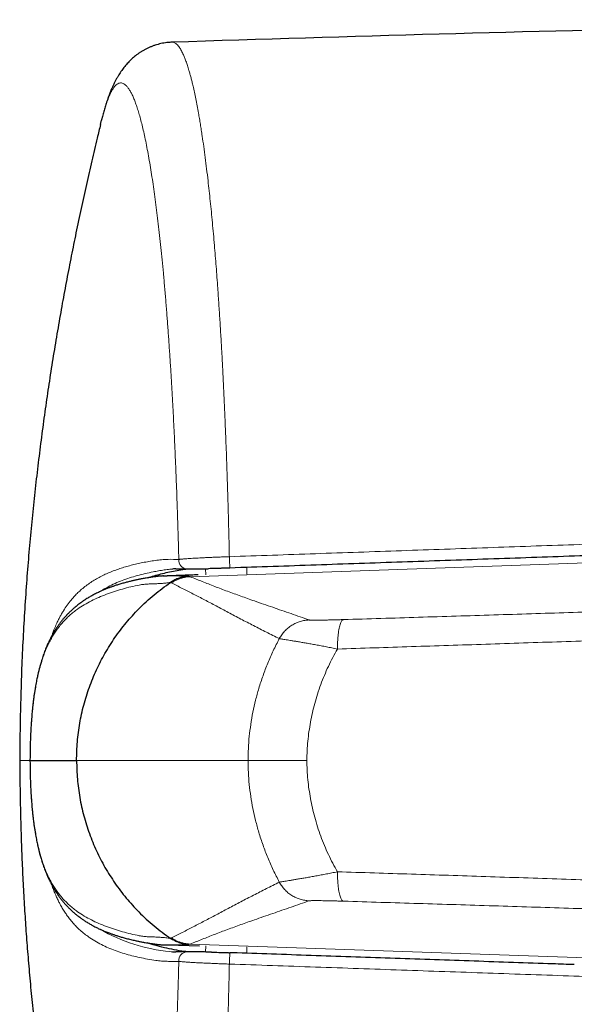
# Model space of a CAD drawing. Header units: millimetres. Extents: x 8 to 834, y 12 to 760.
# Tile 8 of 65: x 372 to 385, y 569 to 592. Entities that reach past the tile are written whole.
import ezdxf

# ---------------------------------------------------------------- set-up
doc = ezdxf.new("R2010")
doc.units = ezdxf.units.MM

msp = doc.modelspace()

# ---------------------------------------------------------------- linework, layer by layer
at = {"color": 7, "linetype": 'Continuous', "lineweight": 30}
for p, q in [((373.826, 589.195), (373.849, 589.292)), ((375.244, 578.987), (375.336, 578.988)), ((372.233, 574.818), (373.277, 574.818)), ((372.233, 574.818), (372.234, 574.818)), ((375.244, 570.648), (375.356, 570.647)), ((375.356, 570.646), (376.062, 570.623)), ((376.752, 570.469), (376.752, 570.469))]:
    msp.add_line(p, q, dxfattribs=at)
at = {"color": 252, "linetype": 'Continuous', "lineweight": 0}
for p, q in [((375.852, 578.97), (399.582, 579.799)), ((376.207, 579.011), (376.203, 579.151)), ((377.132, 579.183), (377.135, 579.032)), ((373.277, 574.818), (373.285, 574.818)), ((373.285, 574.818), (377.161, 574.818)), ((378.492, 574.818), (377.161, 574.818)), ((375.852, 570.665), (399.582, 569.837)), ((376.203, 570.485), (376.206, 570.624)), ((377.134, 570.604), (377.131, 570.453))]:
    msp.add_line(p, q, dxfattribs=at)
at = {"color": 252, "linetype": 'Continuous', "lineweight": 0, "flags": 128}
msp.add_lwpolyline([(375.453, 579.145), (375.446, 579.145), (375.396, 579.141), (375.396, 579.141), (375.396, 579.141)], dxfattribs=at)
at = {"color": 7, "linetype": 'Continuous', "lineweight": 30}
msp.add_arc((408.634, -409.27), 1000.876, 90.517329, 91.900487, dxfattribs=at)
at = {"color": 252, "linetype": 'Continuous', "lineweight": 0}
for centre, radius, start, end in [((375.791, 579.341), 0.195, 174.0131, 267.5414), ((379.537, 579.44), 2.798, 180.3518, 185.6111), ((375.778, 574.409), 3.933, 240.1129, 264.4231), ((375.791, 570.294), 0.195, 92.3659, 185.9888), ((379.618, 570.192), 2.879, 174.4843, 179.5952)]:
    msp.add_arc(centre, radius, start, end, dxfattribs=at)
at = {"color": 7, "linetype": 'Continuous', "lineweight": 30}
for points, knots in [([(375.442, 591.055), (375.426, 591.055), (375.388, 591.053), (375.327, 591.047), (375.259, 591.038), (375.192, 591.025), (375.126, 591.008), (375.062, 590.989), (374.999, 590.967), (374.939, 590.943), (374.88, 590.915), (374.823, 590.886), (374.769, 590.855), (374.717, 590.822), (374.667, 590.787), (374.619, 590.751), (374.573, 590.713), (374.529, 590.674), (374.487, 590.633), (374.447, 590.592), (374.409, 590.55), (374.373, 590.506), (374.338, 590.461), (374.304, 590.414), (374.27, 590.366), (374.238, 590.315), (374.206, 590.261), (374.174, 590.203), (374.142, 590.141), (374.11, 590.075), (374.077, 590.002), (374.044, 589.921), (374.009, 589.829), (373.973, 589.727), (373.94, 589.621), (373.908, 589.514), (373.879, 589.408), (373.86, 589.334), (373.85, 589.296), (373.85, 589.295)], [0, 0, 0, 0, 0.011548, 0.029062, 0.046547, 0.064015, 0.081481, 0.09896, 0.116469, 0.134029, 0.151662, 0.169394, 0.187259, 0.205293, 0.223541, 0.242053, 0.26089, 0.280134, 0.300353, 0.320242, 0.340862, 0.362314, 0.384741, 0.408314, 0.433234, 0.459746, 0.488146, 0.518806, 0.552197, 0.588893, 0.627907, 0.673102, 0.723619, 0.779533, 0.838732, 0.890926, 0.946128, 0.998783, 1, 1, 1, 1]), ([(373.826, 589.195), (373.801, 589.093), (373.734, 588.819), (373.628, 588.368), (373.507, 587.838), (373.388, 587.295), (373.274, 586.756), (373.165, 586.221), (373.062, 585.69), (372.962, 585.149), (372.864, 584.597), (372.77, 584.035), (372.681, 583.471), (372.597, 582.906), (372.518, 582.34), (372.444, 581.764), (372.374, 581.179), (372.309, 580.584), (372.249, 579.98), (372.194, 579.366), (372.145, 578.732), (372.102, 578.078), (372.065, 577.404), (372.036, 576.719), (372.016, 576.024), (372.004, 575.389), (372.004, 574.986), (372.004, 574.818)], [0, 0, 0, 0, 0.0217619, 0.0585381, 0.0960992, 0.1344453, 0.1735767, 0.2101374, 0.2473588, 0.2852417, 0.3237871, 0.3629962, 0.4028705, 0.4415546, 0.4808482, 0.5207537, 0.5612733, 0.6024098, 0.6441665, 0.6865467, 0.7295544, 0.7752879, 0.8217205, 0.8688586, 0.9167092, 0.9652805, 1, 1, 1, 1]), ([(394.214, 579.772), (393.585, 579.75), (392.306, 579.705), (390.378, 579.638), (388.432, 579.571), (386.485, 579.503), (384.538, 579.436), (382.592, 579.368), (380.645, 579.301), (378.699, 579.234), (377.401, 579.189), (376.752, 579.167)], [0, 0, 0, 0, 0.108184, 0.219656, 0.331128, 0.442602, 0.554076, 0.665556, 0.777036, 0.888518, 1, 1, 1, 1]), ([(374.889, 578.945), (374.902, 578.95), (374.963, 578.971), (375.076, 579.004), (375.229, 579.045), (375.39, 579.081), (375.557, 579.113), (375.686, 579.134), (375.76, 579.144), (375.774, 579.146)], [0, 0, 0, 0, 0.048473, 0.222671, 0.402643, 0.58264, 0.768411, 0.954206, 1, 1, 1, 1]), ([(375.53, 579.147), (375.518, 579.146), (375.492, 579.146), (375.467, 579.145), (375.453, 579.145)], [0, 0, 0, 0, 0.451401, 1, 1, 1, 1]), ([(375.526, 579.147), (375.533, 579.147), (375.558, 579.147), (375.607, 579.147), (375.685, 579.147), (375.744, 579.146), (375.782, 579.146)], [0, 0, 0, 0, 0.087642, 0.321907, 0.563222, 1, 1, 1, 1]), ([(375.783, 579.146), (375.788, 579.146), (375.801, 579.146), (375.825, 579.146), (375.855, 579.146), (375.887, 579.146), (375.923, 579.146), (375.96, 579.147), (376.001, 579.147), (376.043, 579.148), (376.088, 579.148), (376.135, 579.149), (376.184, 579.15), (376.227, 579.151), (376.253, 579.152), (376.262, 579.152)], [0, 0, 0, 0, 0.056906, 0.144394, 0.229822, 0.313398, 0.39619, 0.478364, 0.559993, 0.641113, 0.721752, 0.801939, 0.881512, 0.960138, 1, 1, 1, 1]), ([(376.752, 579.167), (376.724, 579.166), (376.668, 579.164), (376.584, 579.161), (376.501, 579.159), (376.419, 579.156), (376.341, 579.154), (376.291, 579.153), (376.267, 579.152), (376.267, 579.152)], [0, 0, 0, 0, 0.164859, 0.329718, 0.499442, 0.669168, 0.833973, 0.99878, 1, 1, 1, 1]), ([(375.247, 578.988), (375.237, 578.987), (375.218, 578.987), (375.192, 578.985), (375.169, 578.984), (375.15, 578.982), (375.137, 578.981), (375.124, 578.979), (375.115, 578.978), (375.109, 578.977), (375.102, 578.976), (375.092, 578.975), (375.076, 578.973), (375.054, 578.97), (375.029, 578.966), (375.001, 578.962), (374.972, 578.958), (374.942, 578.954), (374.914, 578.949), (374.879, 578.944), (374.838, 578.937), (374.792, 578.929), (374.749, 578.921), (374.711, 578.913), (374.675, 578.906), (374.64, 578.898), (374.606, 578.891), (374.571, 578.883), (374.536, 578.875), (374.498, 578.866), (374.458, 578.856), (374.417, 578.846), (374.374, 578.834), (374.33, 578.822), (374.285, 578.809), (374.242, 578.796), (374.2, 578.783), (374.161, 578.77), (374.126, 578.758), (374.096, 578.748), (374.067, 578.738), (374.039, 578.727), (374.009, 578.716), (373.975, 578.703), (373.939, 578.689), (373.903, 578.674), (373.867, 578.658), (373.833, 578.643), (373.797, 578.626), (373.757, 578.607), (373.714, 578.586), (373.671, 578.564), (373.631, 578.542), (373.594, 578.521), (373.556, 578.499), (373.517, 578.475), (373.48, 578.452), (373.445, 578.428), (373.412, 578.406), (373.377, 578.381), (373.338, 578.352), (373.295, 578.318), (373.257, 578.287), (373.224, 578.259), (373.197, 578.235), (373.168, 578.209), (373.142, 578.184), (373.118, 578.161), (373.1, 578.142), (373.083, 578.125), (373.068, 578.11), (373.055, 578.095), (373.041, 578.08), (373.025, 578.063), (373.007, 578.042), (372.988, 578.019), (372.966, 577.993), (372.943, 577.964), (372.919, 577.934), (372.898, 577.905), (372.877, 577.876), (372.855, 577.845), (372.833, 577.813), (372.811, 577.779), (372.79, 577.745), (372.77, 577.711), (372.75, 577.677), (372.731, 577.643), (372.714, 577.612), (372.699, 577.584), (372.687, 577.559), (372.674, 577.534), (372.661, 577.507), (372.647, 577.477), (372.63, 577.441), (372.613, 577.4), (372.593, 577.354), (372.566, 577.286), (372.533, 577.196), (372.503, 577.104), (372.482, 577.034), (372.469, 576.988), (372.457, 576.945), (372.447, 576.91), (372.44, 576.882), (372.435, 576.861), (372.431, 576.845), (372.428, 576.832), (372.424, 576.819), (372.42, 576.802), (372.415, 576.779), (372.408, 576.747), (372.399, 576.707), (372.388, 576.658), (372.377, 576.599), (372.365, 576.536), (372.353, 576.468), (372.341, 576.397), (372.329, 576.317), (372.316, 576.229), (372.304, 576.131), (372.292, 576.023), (372.28, 575.909), (372.27, 575.789), (372.261, 575.665), (372.252, 575.533), (372.246, 575.402), (372.24, 575.272), (372.237, 575.144), (372.234, 575.011), (372.233, 574.901), (372.232, 574.836), (372.232, 574.818)], [0, 0, 0, 0, 0.0049603, 0.0093302, 0.0131071, 0.0163756, 0.0191563, 0.020965, 0.0223115, 0.0232604, 0.0243256, 0.0255415, 0.02913, 0.033491, 0.0386094, 0.0449348, 0.0517239, 0.0582867, 0.0646131, 0.0707047, 0.0821636, 0.0926944, 0.1023628, 0.1114169, 0.1198839, 0.1279214, 0.136325, 0.1444462, 0.1530338, 0.1621918, 0.1719215, 0.1822191, 0.1924972, 0.2042508, 0.2153715, 0.225971, 0.2366217, 0.2474048, 0.2557885, 0.2636175, 0.27087, 0.2779344, 0.2856473, 0.2945674, 0.3042381, 0.3139878, 0.3234215, 0.3325389, 0.3415004, 0.3527182, 0.3647368, 0.3767433, 0.387683, 0.3978643, 0.4084085, 0.4196359, 0.4303869, 0.4402491, 0.4498359, 0.4593889, 0.4715184, 0.4843948, 0.497924, 0.5061483, 0.5145595, 0.5234307, 0.5329744, 0.5395667, 0.5456194, 0.5510411, 0.5558323, 0.5600032, 0.5641919, 0.5696443, 0.5756536, 0.5822189, 0.5892341, 0.5979755, 0.6061201, 0.6136694, 0.6210422, 0.6288076, 0.6369668, 0.6450277, 0.653313, 0.661092, 0.6687663, 0.676361, 0.6835744, 0.6890541, 0.6942101, 0.6990503, 0.7042931, 0.7104122, 0.717274, 0.7249788, 0.733526, 0.7427359, 0.7611453, 0.7793762, 0.7864783, 0.7934949, 0.799731, 0.8049592, 0.8085232, 0.8114052, 0.8136077, 0.8151329, 0.8165683, 0.8187912, 0.8218075, 0.8260375, 0.831217, 0.837341, 0.8444188, 0.8524427, 0.8596396, 0.8674353, 0.8758046, 0.8846974, 0.8941343, 0.9041678, 0.9148475, 0.924662, 0.9348844, 0.9454886, 0.9565388, 0.9657605, 0.9753755, 0.9855107, 0.9958581, 1, 1, 1, 1]), ([(373.285, 574.818), (373.289, 574.958), (373.296, 575.24), (373.353, 575.658), (373.442, 576.071), (373.569, 576.474), (373.729, 576.864), (373.922, 577.24), (374.148, 577.597), (374.403, 577.933), (374.697, 578.258), (375.03, 578.567), (375.283, 578.751), (375.41, 578.842)], [0, 0, 0, 0, 0.089092, 0.178184, 0.267274, 0.356365, 0.445458, 0.53455, 0.623643, 0.712736, 0.801827, 0.900912, 1, 1, 1, 1]), ([(376.037, 579.013), (375.982, 579.011), (375.748, 579.003), (375.515, 578.995), (375.336, 578.989)], [0, 0, 0, 0, 0.234498, 1, 1, 1, 1]), ([(375.814, 578.98), (375.778, 578.977), (375.707, 578.971), (375.603, 578.943), (375.502, 578.902), (375.442, 578.863), (375.411, 578.843)], [0, 0, 0, 0, 0.247799, 0.498727, 0.750304, 1, 1, 1, 1]), ([(372.004, 574.818), (372.003, 574.729), (372.003, 574.476), (372.008, 574.056), (372.018, 573.552), (372.033, 573.035), (372.053, 572.506), (372.079, 571.964), (372.11, 571.426), (372.146, 570.891), (372.187, 570.361), (372.234, 569.821), (372.287, 569.269), (372.346, 568.707), (372.411, 568.144), (372.482, 567.579), (372.558, 567.012), (372.641, 566.437), (372.731, 565.851), (372.828, 565.256), (372.933, 564.651), (373.046, 564.036), (373.169, 563.401), (373.302, 562.747), (373.447, 562.071), (373.601, 561.386), (373.726, 560.849), (373.802, 560.541), (373.821, 560.465)], [0, 0, 0, 0, 0.018407, 0.052283, 0.087024, 0.122637, 0.159126, 0.196498, 0.23476, 0.27062, 0.307239, 0.344622, 0.382775, 0.421705, 0.461418, 0.500064, 0.539435, 0.57954, 0.620385, 0.661977, 0.704323, 0.747431, 0.791308, 0.838108, 0.88577, 0.934302, 0.983716, 1, 1, 1, 1]), ([(372.232, 574.818), (372.232, 574.799), (372.233, 574.734), (372.234, 574.624), (372.237, 574.491), (372.24, 574.364), (372.246, 574.234), (372.252, 574.102), (372.261, 573.97), (372.27, 573.847), (372.28, 573.727), (372.292, 573.612), (372.304, 573.504), (372.316, 573.406), (372.329, 573.318), (372.341, 573.239), (372.353, 573.168), (372.365, 573.1), (372.377, 573.036), (372.388, 572.978), (372.399, 572.929), (372.408, 572.889), (372.415, 572.856), (372.421, 572.833), (372.424, 572.817), (372.427, 572.806), (372.43, 572.796), (372.433, 572.783), (372.437, 572.767), (372.443, 572.743), (372.451, 572.711), (372.463, 572.668), (372.476, 572.62), (372.494, 572.561), (372.516, 572.494), (372.539, 572.426), (372.561, 572.366), (372.581, 572.313), (372.601, 572.264), (372.62, 572.219), (372.637, 572.181), (372.652, 572.147), (372.665, 572.12), (372.677, 572.096), (372.688, 572.073), (372.7, 572.05), (372.715, 572.021), (372.734, 571.987), (372.756, 571.948), (372.779, 571.908), (372.804, 571.868), (372.831, 571.827), (372.858, 571.786), (372.883, 571.75), (372.906, 571.719), (372.929, 571.689), (372.953, 571.658), (372.978, 571.627), (373.003, 571.597), (373.027, 571.571), (373.048, 571.547), (373.069, 571.525), (373.093, 571.5), (373.121, 571.472), (373.151, 571.443), (373.181, 571.415), (373.209, 571.389), (373.244, 571.359), (373.286, 571.324), (373.333, 571.287), (373.375, 571.257), (373.41, 571.231), (373.44, 571.21), (373.472, 571.189), (373.506, 571.167), (373.541, 571.146), (373.577, 571.124), (373.611, 571.105), (373.644, 571.086), (373.679, 571.067), (373.717, 571.048), (373.754, 571.029), (373.791, 571.012), (373.828, 570.995), (373.868, 570.977), (373.911, 570.958), (373.955, 570.94), (373.998, 570.924), (374.035, 570.91), (374.067, 570.898), (374.096, 570.888), (374.127, 570.877), (374.16, 570.866), (374.196, 570.854), (374.234, 570.842), (374.275, 570.829), (374.317, 570.817), (374.362, 570.804), (374.409, 570.792), (374.459, 570.779), (374.51, 570.766), (374.56, 570.755), (374.606, 570.744), (374.647, 570.736), (374.683, 570.728), (374.718, 570.721), (374.755, 570.714), (374.796, 570.706), (374.84, 570.698), (374.879, 570.692), (374.912, 570.687), (374.937, 570.683), (374.964, 570.679), (374.991, 570.675), (375.017, 570.671), (375.042, 570.667), (375.063, 570.665), (375.078, 570.662), (375.089, 570.661), (375.1, 570.66), (375.109, 570.658), (375.118, 570.657), (375.13, 570.656), (375.145, 570.654), (375.163, 570.652), (375.188, 570.651), (375.216, 570.649), (375.236, 570.648), (375.247, 570.648)], [0, 0, 0, 0, 0.0041381, 0.0144856, 0.0246208, 0.0342359, 0.0434576, 0.0545078, 0.065112, 0.0753345, 0.085149, 0.0958288, 0.1058624, 0.1152992, 0.1241922, 0.1325615, 0.1403571, 0.1475541, 0.1555615, 0.1626271, 0.1687429, 0.1739183, 0.1781484, 0.1814271, 0.1833326, 0.1846463, 0.1858157, 0.1874837, 0.1896562, 0.1923347, 0.1973051, 0.2034241, 0.2106582, 0.2182361, 0.2302274, 0.2423068, 0.2515066, 0.2607478, 0.2697902, 0.2780203, 0.2854077, 0.2919516, 0.2973481, 0.3020002, 0.3065308, 0.3113386, 0.316424, 0.3248151, 0.3336355, 0.3425436, 0.3518185, 0.3619029, 0.3722732, 0.3820192, 0.3893457, 0.3971384, 0.4055271, 0.4145117, 0.4232682, 0.4310875, 0.4379671, 0.4443206, 0.4519432, 0.4610437, 0.4710902, 0.4805354, 0.4893176, 0.4978107, 0.5128775, 0.5271964, 0.5406103, 0.5494542, 0.5583177, 0.567342, 0.5770664, 0.5874813, 0.5975207, 0.6069401, 0.6158568, 0.6255765, 0.6360822, 0.6464886, 0.6562948, 0.6655153, 0.6766385, 0.688236, 0.7002549, 0.7115808, 0.7217647, 0.7289886, 0.7363832, 0.7443781, 0.752944, 0.7615964, 0.7719116, 0.782123, 0.7927158, 0.8038996, 0.8156742, 0.8276577, 0.8408441, 0.8529629, 0.8641332, 0.8745521, 0.8822192, 0.8903813, 0.899075, 0.9083362, 0.9183988, 0.9292962, 0.9348243, 0.9405464, 0.9464637, 0.9525772, 0.9586243, 0.9639791, 0.9686148, 0.9711127, 0.9733362, 0.9752356, 0.9767908, 0.9782287, 0.979841, 0.9823673, 0.9858405, 0.9898482, 0.994565, 1, 1, 1, 1]), ([(373.285, 574.818), (373.289, 574.677), (373.296, 574.396), (373.353, 573.977), (373.442, 573.565), (373.569, 573.162), (373.729, 572.771), (373.922, 572.396), (374.148, 572.039), (374.403, 571.702), (374.697, 571.378), (375.03, 571.069), (375.283, 570.885), (375.41, 570.793)], [0, 0, 0, 0, 0.089092, 0.178184, 0.267274, 0.356365, 0.445458, 0.53455, 0.623643, 0.712736, 0.801827, 0.900912, 1, 1, 1, 1]), ([(375.789, 570.49), (375.767, 570.492), (375.666, 570.502), (375.492, 570.535), (375.269, 570.58), (375.067, 570.632), (374.944, 570.672), (374.888, 570.69)], [0, 0, 0, 0, 0.0683244, 0.3124814, 0.5566371, 0.8017987, 1, 1, 1, 1]), ([(375.814, 570.656), (375.778, 570.659), (375.707, 570.664), (375.603, 570.693), (375.502, 570.734), (375.442, 570.773), (375.411, 570.792)], [0, 0, 0, 0, 0.247799, 0.498727, 0.750304, 1, 1, 1, 1]), ([(375.453, 570.491), (375.467, 570.49), (375.492, 570.489), (375.519, 570.489), (375.531, 570.489)], [0, 0, 0, 0, 0.540283, 1, 1, 1, 1]), ([(375.783, 570.49), (375.755, 570.489), (375.696, 570.488), (375.62, 570.488), (375.561, 570.488), (375.535, 570.489), (375.527, 570.489)], [0, 0, 0, 0, 0.31331, 0.669975, 0.898858, 1, 1, 1, 1]), ([(376.333, 570.482), (376.325, 570.482), (376.299, 570.482), (376.255, 570.483), (376.204, 570.485), (376.155, 570.486), (376.107, 570.487), (376.062, 570.487), (376.019, 570.488), (375.978, 570.489), (375.94, 570.489), (375.904, 570.489), (375.871, 570.49), (375.84, 570.49), (375.812, 570.49), (375.793, 570.49), (375.784, 570.489), (375.783, 570.489)], [0, 0, 0, 0, 0.0313931, 0.1027483, 0.1742812, 0.245901, 0.3174233, 0.3888155, 0.4609572, 0.5335965, 0.6067512, 0.6804337, 0.7546624, 0.8294789, 0.9049383, 0.9812261, 1, 1, 1, 1]), ([(376.335, 570.481), (376.336, 570.481), (376.363, 570.481), (376.418, 570.479), (376.498, 570.477), (376.581, 570.475), (376.666, 570.472), (376.723, 570.47), (376.752, 570.469)], [0, 0, 0, 0, 0.0119423, 0.2115362, 0.4057974, 0.6000563, 0.8000286, 1, 1, 1, 1]), ([(384.534, 570.2), (384.373, 570.205), (383.618, 570.232), (382.269, 570.278), (380.486, 570.34), (378.7, 570.402), (377.455, 570.445), (376.806, 570.467), (376.752, 570.469)], [0, 0, 0, 0, 0.062018, 0.29086, 0.52003, 0.749531, 0.979363, 1, 1, 1, 1])]:
    msp.add_open_spline(points, degree=3, knots=knots, dxfattribs=at)
at = {"color": 252, "linetype": 'Continuous', "lineweight": 0}
for points, knots in [([(376.739, 579.423), (376.736, 579.543), (376.731, 579.784), (376.722, 580.141), (376.712, 580.496), (376.702, 580.835), (376.692, 581.158), (376.682, 581.465), (376.671, 581.769), (376.659, 582.083), (376.646, 582.405), (376.632, 582.736), (376.617, 583.064), (376.602, 583.387), (376.586, 583.706), (376.568, 584.045), (376.547, 584.401), (376.525, 584.773), (376.501, 585.137), (376.479, 585.459), (376.458, 585.742), (376.44, 585.987), (376.421, 586.228), (376.4, 586.473), (376.379, 586.723), (376.355, 586.975), (376.332, 587.222), (376.307, 587.462), (376.283, 587.696), (376.255, 587.94), (376.225, 588.192), (376.193, 588.45), (376.159, 588.698), (376.13, 588.902), (376.105, 589.069), (376.084, 589.201), (376.063, 589.329), (376.038, 589.469), (376.011, 589.619), (375.98, 589.776), (375.949, 589.925), (375.921, 590.052), (375.895, 590.16), (375.872, 590.251), (375.849, 590.337), (375.822, 590.431), (375.792, 590.528), (375.758, 590.627), (375.724, 590.715), (375.694, 590.786), (375.667, 590.841), (375.643, 590.884), (375.62, 590.923), (375.593, 590.961), (375.563, 590.996), (375.53, 591.025), (375.497, 591.045), (375.467, 591.055), (375.449, 591.055), (375.441, 591.055)], [0, 0, 0, 0, 0.018012, 0.036023, 0.054074, 0.072125, 0.08812, 0.104116, 0.120138, 0.136161, 0.154177, 0.172196, 0.190212, 0.208317, 0.226424, 0.244528, 0.266785, 0.289041, 0.311371, 0.333701, 0.349694, 0.365687, 0.381707, 0.397727, 0.415739, 0.433753, 0.451765, 0.469865, 0.487967, 0.506066, 0.528313, 0.550559, 0.572879, 0.595199, 0.608608, 0.622018, 0.635443, 0.648869, 0.667698, 0.686528, 0.705401, 0.724275, 0.737936, 0.751598, 0.765276, 0.778954, 0.798551, 0.818149, 0.837795, 0.857442, 0.870909, 0.884375, 0.897857, 0.91134, 0.930249, 0.949159, 0.968112, 0.987066, 1, 1, 1, 1]), ([(373.849, 589.292), (373.85, 589.294), (373.862, 589.343), (373.885, 589.431), (373.921, 589.556), (373.958, 589.67), (373.996, 589.774), (374.034, 589.865), (374.072, 589.942), (374.109, 590.005), (374.146, 590.055), (374.184, 590.093), (374.221, 590.12), (374.259, 590.134), (374.297, 590.137), (374.335, 590.127), (374.374, 590.105), (374.414, 590.07), (374.454, 590.021), (374.494, 589.96), (374.534, 589.886), (374.572, 589.802), (374.61, 589.708), (374.647, 589.602), (374.684, 589.485), (374.721, 589.356), (374.757, 589.217), (374.793, 589.067), (374.829, 588.904), (374.866, 588.727), (374.902, 588.535), (374.938, 588.331), (374.973, 588.12), (375.006, 587.902), (375.038, 587.678), (375.07, 587.444), (375.101, 587.201), (375.132, 586.949), (375.161, 586.687), (375.19, 586.417), (375.219, 586.133), (375.248, 585.835), (375.276, 585.523), (375.303, 585.203), (375.329, 584.879), (375.353, 584.552), (375.376, 584.223), (375.399, 583.887), (375.42, 583.544), (375.441, 583.195), (375.461, 582.839), (375.48, 582.477), (375.498, 582.103), (375.515, 581.717), (375.532, 581.318), (375.548, 580.914), (375.562, 580.517), (375.575, 580.128), (375.586, 579.747), (375.593, 579.49), (375.597, 579.362)], [0, 0, 0, 0, 0.000697, 0.017929, 0.035161, 0.053419, 0.071684, 0.08995, 0.108207, 0.125562, 0.142923, 0.160284, 0.177639, 0.195135, 0.212632, 0.229851, 0.247071, 0.265347, 0.283632, 0.301916, 0.320192, 0.33745, 0.354715, 0.371979, 0.389237, 0.406631, 0.424025, 0.441153, 0.458281, 0.476419, 0.494564, 0.51271, 0.530848, 0.548039, 0.565237, 0.582434, 0.599626, 0.616817, 0.634015, 0.651213, 0.668404, 0.686455, 0.704514, 0.722573, 0.740624, 0.757823, 0.775028, 0.792233, 0.809432, 0.82663, 0.843836, 0.861041, 0.87824, 0.896308, 0.914384, 0.93246, 0.950529, 0.967018, 0.983511, 1, 1, 1, 1]), ([(376.739, 579.423), (377.388, 579.446), (378.685, 579.491), (380.632, 579.559), (382.579, 579.627), (384.526, 579.695), (386.473, 579.763), (388.42, 579.831), (390.368, 579.899), (392.879, 579.988), (395.956, 580.096), (398.384, 580.182), (399.597, 580.224)], [0, 0, 0, 0, 0.085175, 0.170351, 0.255526, 0.340705, 0.425884, 0.511066, 0.596248, 0.681431, 0.840714, 1, 1, 1, 1]), ([(372.725, 577.633), (372.734, 577.658), (372.752, 577.712), (372.788, 577.802), (372.827, 577.895), (372.869, 577.985), (372.908, 578.061), (372.948, 578.134), (373.002, 578.225), (373.073, 578.331), (373.151, 578.432), (373.226, 578.519), (373.297, 578.593), (373.381, 578.672), (373.474, 578.749), (373.578, 578.825), (373.684, 578.894), (373.794, 578.956), (373.906, 579.013), (374.022, 579.065), (374.141, 579.112), (374.263, 579.154), (374.388, 579.193), (374.516, 579.229), (374.647, 579.261), (374.782, 579.29), (374.921, 579.315), (375.062, 579.338), (375.207, 579.357), (375.384, 579.366), (375.515, 579.363), (375.597, 579.362)], [0, 0, 0, 0, 0.014486, 0.030825, 0.056312, 0.075506, 0.0947, 0.113929, 0.133158, 0.171778, 0.210434, 0.236273, 0.267681, 0.299099, 0.338478, 0.377856, 0.417282, 0.456709, 0.496119, 0.535529, 0.574963, 0.614398, 0.654156, 0.693915, 0.733689, 0.773463, 0.813788, 0.854114, 0.894468, 0.93482, 1, 1, 1, 1]), ([(375.597, 579.362), (375.605, 579.363), (375.622, 579.365), (375.652, 579.368), (375.685, 579.371), (375.727, 579.374), (375.779, 579.378), (375.843, 579.382), (375.915, 579.387), (375.991, 579.391), (376.072, 579.395), (376.157, 579.4), (376.247, 579.404), (376.34, 579.408), (376.436, 579.412), (376.535, 579.416), (376.636, 579.419), (376.704, 579.422), (376.739, 579.423)], [0, 0, 0, 0, 0.048002, 0.096301, 0.144751, 0.193508, 0.260194, 0.327294, 0.395717, 0.464604, 0.530299, 0.59687, 0.66389, 0.731836, 0.797703, 0.864019, 0.931762, 1, 1, 1, 1]), ([(375.396, 579.141), (375.396, 579.141), (375.351, 579.136), (375.264, 579.124), (375.139, 579.103), (374.995, 579.076), (374.832, 579.042), (374.654, 578.997), (374.482, 578.946), (374.315, 578.887), (374.154, 578.821), (374.015, 578.753), (373.903, 578.691), (373.844, 578.653), (373.818, 578.636)], [0, 0, 0, 0, 0.00001, 0.072325, 0.144647, 0.21697, 0.325545, 0.43412, 0.542867, 0.651636, 0.759875, 0.868146, 0.941708, 1, 1, 1, 1]), ([(375.408, 578.841), (375.372, 578.836), (375.301, 578.827), (375.198, 578.818), (375.098, 578.813), (375, 578.809), (374.903, 578.805), (374.808, 578.801), (374.671, 578.776), (374.511, 578.745), (374.322, 578.692), (374.138, 578.637), (373.959, 578.574), (373.784, 578.504), (373.618, 578.426), (373.459, 578.339), (373.326, 578.252), (373.216, 578.17), (373.127, 578.095), (373.04, 578.013), (372.957, 577.923), (372.883, 577.832), (372.817, 577.74), (372.758, 577.65), (372.701, 577.551), (372.646, 577.445), (372.597, 577.336), (372.553, 577.226), (372.514, 577.116), (372.477, 576.997), (372.443, 576.878), (372.414, 576.759), (372.388, 576.644), (372.364, 576.52), (372.342, 576.392), (372.322, 576.261), (372.304, 576.127), (372.288, 575.985), (372.274, 575.836), (372.263, 575.688), (372.253, 575.545), (372.246, 575.407), (372.241, 575.266), (372.236, 575.121), (372.233, 574.971), (372.233, 574.87), (372.233, 574.818)], [0, 0, 0, 0, 0.0227572, 0.04546, 0.0682347, 0.0910477, 0.1138763, 0.1365244, 0.1589008, 0.2009079, 0.2428917, 0.2848532, 0.3297783, 0.3746757, 0.4195581, 0.4644038, 0.5091672, 0.5376105, 0.5660425, 0.5944345, 0.6227599, 0.6509958, 0.6731092, 0.6951553, 0.7171295, 0.73903, 0.7608654, 0.7782059, 0.7955411, 0.8128504, 0.830066, 0.8434901, 0.8568025, 0.8700527, 0.8832327, 0.89508, 0.9067368, 0.91835, 0.9299952, 0.9415624, 0.951121, 0.9606556, 0.9702521, 0.9799901, 0.9897822, 1, 1, 1, 1]), ([(375.336, 578.988), (375.354, 578.989), (375.421, 578.99), (375.538, 578.988), (375.683, 578.984), (375.77, 578.981), (375.814, 578.98)], [0, 0, 0, 0, 0.108146, 0.405074, 0.702208, 1, 1, 1, 1]), ([(375.427, 578.829), (375.424, 578.831), (375.418, 578.836), (375.416, 578.843), (375.415, 578.846)], [0, 0, 0, 0, 0.4998892, 1, 1, 1, 1]), ([(375.852, 578.97), (375.827, 578.969), (375.777, 578.966), (375.702, 578.952), (375.629, 578.931), (375.558, 578.904), (375.49, 578.87), (375.448, 578.843), (375.427, 578.829)], [0, 0, 0, 0, 0.165418, 0.33233, 0.5, 0.66767, 0.834582, 1, 1, 1, 1]), ([(377.868, 577.571), (377.771, 577.619), (377.575, 577.717), (377.285, 577.865), (376.997, 578.014), (376.714, 578.164), (376.441, 578.309), (376.178, 578.448), (375.923, 578.58), (375.675, 578.708), (375.51, 578.789), (375.427, 578.829)], [0, 0, 0, 0, 0.1119912, 0.2239828, 0.3359774, 0.4479783, 0.5599865, 0.6699961, 0.7800044, 0.8900056, 1, 1, 1, 1]), ([(375.814, 578.98), (375.822, 578.978), (375.837, 578.975), (375.847, 578.972), (375.852, 578.97)], [0, 0, 0, 0, 0.500128, 1, 1, 1, 1]), ([(375.852, 578.97), (375.944, 578.934), (376.126, 578.862), (376.405, 578.751), (376.694, 578.641), (376.994, 578.532), (377.336, 578.411), (377.719, 578.279), (378.133, 578.136), (378.407, 578.04), (378.544, 577.992)], [0, 0, 0, 0, 0.112003, 0.224002, 0.335997, 0.447993, 0.559991, 0.706659, 0.853329, 1, 1, 1, 1]), ([(379.317, 578.001), (379.6, 578.01), (380.165, 578.027), (381.014, 578.053), (381.864, 578.08), (382.714, 578.106), (383.56, 578.133), (384.403, 578.16), (385.243, 578.187), (386.083, 578.214), (386.995, 578.244), (387.978, 578.277), (389.031, 578.312), (390.086, 578.347), (391.143, 578.383), (392.2, 578.42), (393.259, 578.456), (393.966, 578.481), (394.32, 578.493)], [0, 0, 0, 0, 0.057372, 0.114598, 0.17171, 0.22874, 0.285725, 0.34169, 0.397668, 0.453667, 0.509694, 0.579598, 0.649549, 0.71954, 0.789565, 0.859628, 0.929752, 1, 1, 1, 1]), ([(378.544, 577.992), (378.51, 577.99), (378.442, 577.985), (378.341, 577.961), (378.243, 577.924), (378.149, 577.874), (378.062, 577.811), (377.986, 577.739), (377.92, 577.659), (377.885, 577.6), (377.868, 577.571)], [0, 0, 0, 0, 0.121274, 0.245686, 0.372283, 0.5, 0.627717, 0.754314, 0.878726, 1, 1, 1, 1]), ([(378.544, 577.992), (378.547, 577.991), (378.553, 577.99), (378.577, 577.989), (378.612, 577.988), (378.658, 577.988), (378.714, 577.988), (378.779, 577.989), (378.853, 577.99), (378.935, 577.991), (379.023, 577.993), (379.117, 577.996), (379.215, 577.998), (379.283, 578), (379.317, 578.001)], [0, 0, 0, 0, 0.080836, 0.161276, 0.242242, 0.323763, 0.405514, 0.487771, 0.570788, 0.654788, 0.739816, 0.825801, 0.912595, 1, 1, 1, 1]), ([(379.317, 578.001), (379.311, 578), (379.299, 577.996), (379.282, 577.979), (379.265, 577.951), (379.249, 577.913), (379.234, 577.865), (379.221, 577.807), (379.209, 577.74), (379.199, 577.667), (379.191, 577.588), (379.186, 577.505), (379.182, 577.421), (379.181, 577.364), (379.181, 577.336)], [0, 0, 0, 0, 0.078347, 0.159284, 0.242418, 0.327281, 0.413336, 0.5, 0.586664, 0.672719, 0.757582, 0.840716, 0.921653, 1, 1, 1, 1]), ([(394.281, 577.854), (393.925, 577.841), (393.212, 577.815), (392.144, 577.776), (391.078, 577.738), (390.013, 577.7), (388.949, 577.662), (387.887, 577.625), (386.893, 577.591), (385.966, 577.559), (385.106, 577.53), (384.247, 577.501), (383.389, 577.473), (382.538, 577.444), (381.693, 577.417), (380.854, 577.39), (380.017, 577.363), (379.46, 577.345), (379.181, 577.336)], [0, 0, 0, 0, 0.070365, 0.140644, 0.210842, 0.280975, 0.351057, 0.421106, 0.491138, 0.548032, 0.604933, 0.661847, 0.718786, 0.775759, 0.831757, 0.887797, 0.943879, 1, 1, 1, 1]), ([(377.161, 574.818), (377.161, 574.818), (377.161, 574.909), (377.166, 575.09), (377.187, 575.362), (377.221, 575.634), (377.269, 575.906), (377.33, 576.177), (377.405, 576.454), (377.497, 576.734), (377.606, 577.018), (377.728, 577.298), (377.822, 577.48), (377.868, 577.571)], [0, 0, 0, 0, 0.000021, 0.094813, 0.189669, 0.28447, 0.381352, 0.478292, 0.575181, 0.680853, 0.786526, 0.893263, 1, 1, 1, 1]), ([(379.181, 577.336), (379.139, 577.345), (379.055, 577.362), (378.931, 577.386), (378.81, 577.409), (378.693, 577.431), (378.581, 577.451), (378.474, 577.47), (378.374, 577.487), (378.28, 577.503), (378.195, 577.517), (378.117, 577.53), (378.049, 577.541), (377.991, 577.55), (377.943, 577.558), (377.906, 577.564), (377.88, 577.568), (377.872, 577.57), (377.868, 577.571)], [0, 0, 0, 0, 0.061346, 0.123048, 0.185018, 0.247171, 0.309432, 0.371749, 0.434095, 0.496481, 0.558973, 0.621628, 0.684494, 0.747643, 0.810751, 0.873635, 0.93661, 1, 1, 1, 1]), ([(379.181, 577.336), (379.145, 577.272), (379.073, 577.143), (378.975, 576.944), (378.885, 576.74), (378.804, 576.532), (378.731, 576.318), (378.668, 576.105), (378.615, 575.894), (378.572, 575.683), (378.537, 575.47), (378.511, 575.254), (378.495, 575.036), (378.493, 574.891), (378.492, 574.818)], [0, 0, 0, 0, 0.083895, 0.167833, 0.251733, 0.337078, 0.422463, 0.507809, 0.58912, 0.670465, 0.751772, 0.834503, 0.917277, 1, 1, 1, 1]), ([(372.232, 574.818), (372.215, 574.818), (372.128, 574.818), (372.051, 574.818), (371.995, 574.818), (372.007, 574.818), (372.008, 574.818)], [0, 0, 0, 0, 0.103977, 0.516082, 0.928858, 1, 1, 1, 1]), ([(375.408, 570.795), (375.372, 570.799), (375.301, 570.808), (375.198, 570.817), (375.098, 570.823), (375, 570.827), (374.903, 570.83), (374.808, 570.834), (374.671, 570.86), (374.511, 570.891), (374.322, 570.943), (374.138, 570.999), (373.959, 571.061), (373.784, 571.132), (373.618, 571.209), (373.459, 571.297), (373.326, 571.383), (373.216, 571.466), (373.127, 571.541), (373.04, 571.622), (372.957, 571.712), (372.883, 571.803), (372.817, 571.895), (372.758, 571.986), (372.701, 572.084), (372.646, 572.191), (372.597, 572.3), (372.553, 572.41), (372.514, 572.519), (372.477, 572.638), (372.443, 572.758), (372.414, 572.876), (372.388, 572.992), (372.364, 573.116), (372.342, 573.244), (372.322, 573.375), (372.304, 573.509), (372.288, 573.651), (372.274, 573.8), (372.263, 573.947), (372.253, 574.09), (372.246, 574.228), (372.241, 574.37), (372.236, 574.515), (372.233, 574.665), (372.233, 574.766), (372.233, 574.818)], [0, 0, 0, 0, 0.0227572, 0.04546, 0.0682347, 0.0910477, 0.1138763, 0.1365244, 0.1589008, 0.2009079, 0.2428917, 0.2848532, 0.3297783, 0.3746757, 0.4195581, 0.4644038, 0.5091672, 0.5376105, 0.5660425, 0.5944345, 0.6227599, 0.6509958, 0.6731092, 0.6951553, 0.7171295, 0.73903, 0.7608654, 0.7782059, 0.7955411, 0.8128504, 0.830066, 0.8434901, 0.8568025, 0.8700527, 0.8832327, 0.89508, 0.9067368, 0.91835, 0.9299952, 0.9415624, 0.951121, 0.9606556, 0.9702521, 0.9799901, 0.9897822, 1, 1, 1, 1]), ([(377.161, 574.818), (377.161, 574.818), (377.161, 574.727), (377.166, 574.545), (377.187, 574.274), (377.221, 574.002), (377.269, 573.73), (377.33, 573.458), (377.405, 573.182), (377.497, 572.901), (377.606, 572.617), (377.728, 572.337), (377.822, 572.156), (377.868, 572.065)], [0, 0, 0, 0, 0.000021, 0.094813, 0.189669, 0.28447, 0.381352, 0.478292, 0.575181, 0.680853, 0.786526, 0.893263, 1, 1, 1, 1]), ([(379.181, 572.299), (379.145, 572.364), (379.073, 572.492), (378.975, 572.691), (378.885, 572.895), (378.804, 573.104), (378.731, 573.317), (378.668, 573.53), (378.615, 573.742), (378.572, 573.952), (378.537, 574.165), (378.511, 574.381), (378.495, 574.599), (378.493, 574.745), (378.492, 574.818)], [0, 0, 0, 0, 0.083895, 0.167833, 0.251733, 0.337078, 0.422463, 0.507809, 0.58912, 0.670465, 0.751772, 0.834503, 0.917277, 1, 1, 1, 1]), ([(379.181, 572.299), (379.139, 572.291), (379.055, 572.273), (378.931, 572.249), (378.81, 572.226), (378.693, 572.205), (378.581, 572.184), (378.474, 572.165), (378.374, 572.148), (378.28, 572.132), (378.195, 572.118), (378.117, 572.105), (378.049, 572.094), (377.991, 572.085), (377.943, 572.077), (377.906, 572.071), (377.88, 572.067), (377.872, 572.066), (377.868, 572.065)], [0, 0, 0, 0, 0.061346, 0.123048, 0.185018, 0.247171, 0.309432, 0.371749, 0.434095, 0.496481, 0.558973, 0.621628, 0.684494, 0.747643, 0.810751, 0.873635, 0.93661, 1, 1, 1, 1]), ([(394.281, 571.782), (393.925, 571.795), (393.212, 571.821), (392.144, 571.86), (391.078, 571.898), (390.013, 571.936), (388.949, 571.973), (387.887, 572.01), (386.893, 572.044), (385.966, 572.076), (385.106, 572.105), (384.247, 572.134), (383.389, 572.163), (382.538, 572.191), (381.693, 572.219), (380.854, 572.246), (380.017, 572.273), (379.46, 572.29), (379.181, 572.299)], [0, 0, 0, 0, 0.070365, 0.140644, 0.210842, 0.280975, 0.351057, 0.421106, 0.491138, 0.548032, 0.604933, 0.661847, 0.718786, 0.775759, 0.831757, 0.887797, 0.943879, 1, 1, 1, 1]), ([(379.317, 571.634), (379.311, 571.636), (379.299, 571.639), (379.282, 571.657), (379.265, 571.684), (379.249, 571.722), (379.234, 571.771), (379.221, 571.829), (379.209, 571.895), (379.199, 571.969), (379.191, 572.048), (379.186, 572.13), (379.182, 572.214), (379.181, 572.271), (379.181, 572.299)], [0, 0, 0, 0, 0.078347, 0.159284, 0.242418, 0.327281, 0.413336, 0.5, 0.586664, 0.672719, 0.757582, 0.840716, 0.921653, 1, 1, 1, 1]), ([(375.597, 570.274), (375.552, 570.273), (375.463, 570.272), (375.332, 570.274), (375.204, 570.28), (375.056, 570.297), (374.891, 570.325), (374.711, 570.36), (374.536, 570.401), (374.365, 570.448), (374.2, 570.502), (374.039, 570.563), (373.883, 570.633), (373.732, 570.712), (373.601, 570.794), (373.489, 570.875), (373.392, 570.953), (373.303, 571.036), (373.222, 571.121), (373.147, 571.209), (373.079, 571.297), (373.018, 571.387), (372.963, 571.476), (372.912, 571.566), (372.866, 571.657), (372.823, 571.749), (372.783, 571.845), (372.75, 571.93), (372.731, 571.985), (372.725, 572.004)], [0, 0, 0, 0, 0.035481, 0.070964, 0.106444, 0.141918, 0.194553, 0.24719, 0.299824, 0.352647, 0.405473, 0.458295, 0.511601, 0.564911, 0.618214, 0.655836, 0.693461, 0.731082, 0.7635, 0.795469, 0.827438, 0.853101, 0.878766, 0.904427, 0.925914, 0.947403, 0.968888, 0.988932, 1, 1, 1, 1]), ([(377.868, 572.065), (377.771, 572.016), (377.575, 571.918), (377.285, 571.77), (376.997, 571.621), (376.714, 571.472), (376.441, 571.326), (376.178, 571.188), (375.923, 571.056), (375.675, 570.927), (375.51, 570.847), (375.427, 570.806)], [0, 0, 0, 0, 0.1119912, 0.2239828, 0.3359774, 0.4479783, 0.5599865, 0.6699961, 0.7800044, 0.8900056, 1, 1, 1, 1]), ([(378.544, 571.643), (378.51, 571.646), (378.442, 571.651), (378.341, 571.675), (378.243, 571.712), (378.149, 571.762), (378.062, 571.824), (377.986, 571.897), (377.92, 571.977), (377.885, 572.036), (377.868, 572.065)], [0, 0, 0, 0, 0.121274, 0.245686, 0.372283, 0.5, 0.627717, 0.754314, 0.878726, 1, 1, 1, 1]), ([(375.852, 570.665), (375.944, 570.701), (376.126, 570.773), (376.405, 570.885), (376.694, 570.994), (376.994, 571.104), (377.336, 571.224), (377.719, 571.356), (378.133, 571.5), (378.407, 571.595), (378.544, 571.643)], [0, 0, 0, 0, 0.112003, 0.224002, 0.335997, 0.447993, 0.559991, 0.706659, 0.853329, 1, 1, 1, 1]), ([(378.544, 571.643), (378.547, 571.644), (378.553, 571.645), (378.577, 571.646), (378.612, 571.647), (378.658, 571.648), (378.714, 571.647), (378.779, 571.647), (378.853, 571.646), (378.935, 571.644), (379.023, 571.642), (379.117, 571.64), (379.215, 571.637), (379.283, 571.635), (379.317, 571.634)], [0, 0, 0, 0, 0.080836, 0.161276, 0.242242, 0.323763, 0.405514, 0.487771, 0.570788, 0.654788, 0.739816, 0.825801, 0.912595, 1, 1, 1, 1]), ([(379.317, 571.634), (379.6, 571.626), (380.165, 571.608), (381.014, 571.582), (381.864, 571.556), (382.714, 571.529), (383.56, 571.503), (384.403, 571.476), (385.243, 571.449), (386.083, 571.421), (386.995, 571.391), (387.978, 571.359), (389.031, 571.324), (390.086, 571.288), (391.143, 571.252), (392.2, 571.216), (393.259, 571.179), (393.966, 571.155), (394.32, 571.142)], [0, 0, 0, 0, 0.057372, 0.114598, 0.17171, 0.22874, 0.285725, 0.34169, 0.397668, 0.453667, 0.509694, 0.579598, 0.649549, 0.71954, 0.789565, 0.859628, 0.929752, 1, 1, 1, 1]), ([(375.356, 570.647), (375.367, 570.647), (375.428, 570.646), (375.538, 570.648), (375.683, 570.651), (375.77, 570.654), (375.814, 570.656)], [0, 0, 0, 0, 0.069993, 0.379623, 0.689469, 1, 1, 1, 1]), ([(375.427, 570.806), (375.424, 570.804), (375.418, 570.8), (375.416, 570.793), (375.415, 570.789)], [0, 0, 0, 0, 0.4998892, 1, 1, 1, 1]), ([(375.852, 570.665), (375.827, 570.667), (375.777, 570.67), (375.702, 570.684), (375.629, 570.704), (375.558, 570.732), (375.49, 570.765), (375.448, 570.793), (375.427, 570.806)], [0, 0, 0, 0, 0.165418, 0.33233, 0.5, 0.66767, 0.834582, 1, 1, 1, 1]), ([(375.814, 570.656), (375.822, 570.657), (375.837, 570.66), (375.847, 570.664), (375.852, 570.665)], [0, 0, 0, 0, 0.500128, 1, 1, 1, 1]), ([(375.396, 570.495), (375.396, 570.495), (375.413, 570.493), (375.432, 570.491), (375.451, 570.491), (375.453, 570.491)], [0, 0, 0, 0, 0.000343, 0.877808, 1, 1, 1, 1]), ([(373.85, 560.343), (373.85, 560.342), (373.86, 560.3), (373.88, 560.224), (373.91, 560.118), (373.941, 560.017), (373.973, 559.923), (374.006, 559.837), (374.039, 559.76), (374.072, 559.695), (374.103, 559.641), (374.134, 559.596), (374.165, 559.56), (374.198, 559.531), (374.231, 559.511), (374.264, 559.501), (374.297, 559.499), (374.329, 559.507), (374.362, 559.523), (374.395, 559.548), (374.429, 559.583), (374.465, 559.63), (374.5, 559.686), (374.533, 559.749), (374.566, 559.82), (374.597, 559.896), (374.629, 559.981), (374.661, 560.076), (374.693, 560.182), (374.725, 560.296), (374.757, 560.417), (374.788, 560.545), (374.818, 560.68), (374.849, 560.825), (374.88, 560.983), (374.911, 561.153), (374.942, 561.332), (374.974, 561.525), (375.006, 561.733), (375.038, 561.956), (375.07, 562.19), (375.101, 562.434), (375.132, 562.689), (375.162, 562.954), (375.191, 563.228), (375.22, 563.513), (375.249, 563.81), (375.276, 564.119), (375.303, 564.436), (375.329, 564.757), (375.353, 565.082), (375.376, 565.41), (375.399, 565.746), (375.42, 566.091), (375.441, 566.444), (375.461, 566.805), (375.48, 567.171), (375.498, 567.546), (375.516, 567.931), (375.532, 568.326), (375.548, 568.725), (375.562, 569.12), (375.575, 569.508), (375.586, 569.889), (375.593, 570.145), (375.597, 570.274)], [0, 0, 0, 0, 0.000438, 0.015172, 0.029907, 0.044641, 0.060505, 0.076374, 0.092244, 0.108108, 0.12256, 0.137014, 0.151466, 0.166695, 0.181929, 0.197163, 0.212393, 0.227127, 0.241864, 0.256599, 0.272476, 0.288358, 0.304241, 0.320118, 0.33449, 0.348864, 0.363236, 0.378379, 0.393526, 0.408674, 0.423817, 0.438458, 0.453102, 0.467744, 0.483505, 0.499271, 0.515037, 0.530798, 0.547927, 0.565059, 0.582188, 0.599568, 0.616957, 0.63435, 0.651739, 0.669119, 0.686984, 0.704857, 0.722731, 0.740596, 0.757732, 0.774872, 0.792008, 0.809396, 0.826795, 0.844197, 0.861596, 0.878985, 0.896866, 0.914754, 0.932643, 0.950524, 0.967015, 0.983509, 1, 1, 1, 1]), ([(376.739, 570.213), (376.736, 570.092), (376.731, 569.852), (376.722, 569.494), (376.712, 569.139), (376.702, 568.8), (376.692, 568.478), (376.682, 568.171), (376.671, 567.867), (376.659, 567.553), (376.646, 567.23), (376.632, 566.899), (376.617, 566.572), (376.602, 566.248), (376.586, 565.929), (376.568, 565.591), (376.547, 565.235), (376.525, 564.863), (376.501, 564.498), (376.479, 564.176), (376.458, 563.894), (376.44, 563.648), (376.421, 563.408), (376.4, 563.162), (376.379, 562.913), (376.355, 562.66), (376.332, 562.414), (376.307, 562.173), (376.283, 561.94), (376.255, 561.696), (376.225, 561.443), (376.193, 561.185), (376.159, 560.938), (376.13, 560.733), (376.105, 560.567), (376.084, 560.435), (376.063, 560.307), (376.038, 560.167), (376.011, 560.017), (375.98, 559.859), (375.949, 559.71), (375.921, 559.583), (375.895, 559.475), (375.872, 559.384), (375.849, 559.298), (375.822, 559.205), (375.792, 559.107), (375.758, 559.009), (375.724, 558.92), (375.694, 558.85), (375.667, 558.795), (375.643, 558.751), (375.62, 558.713), (375.593, 558.675), (375.563, 558.64), (375.53, 558.61), (375.497, 558.59), (375.467, 558.581), (375.449, 558.58), (375.441, 558.58)], [0, 0, 0, 0, 0.018012, 0.036023, 0.054074, 0.072125, 0.08812, 0.104116, 0.120138, 0.136161, 0.154177, 0.172196, 0.190212, 0.208317, 0.226424, 0.244528, 0.266785, 0.289041, 0.311371, 0.333701, 0.349694, 0.365687, 0.381707, 0.397727, 0.415739, 0.433753, 0.451765, 0.469865, 0.487967, 0.506066, 0.528313, 0.550559, 0.572879, 0.595198, 0.608608, 0.622018, 0.635443, 0.648869, 0.667698, 0.686528, 0.705401, 0.724275, 0.737936, 0.751598, 0.765276, 0.778954, 0.798551, 0.818148, 0.837795, 0.857442, 0.870908, 0.884375, 0.897857, 0.91134, 0.930249, 0.949158, 0.968112, 0.987066, 1, 1, 1, 1]), ([(376.739, 570.213), (376.694, 570.214), (376.604, 570.217), (376.47, 570.222), (376.341, 570.228), (376.217, 570.233), (376.101, 570.239), (375.991, 570.244), (375.891, 570.25), (375.8, 570.256), (375.729, 570.261), (375.674, 570.266), (375.631, 570.27), (375.608, 570.273), (375.597, 570.274)], [0, 0, 0, 0, 0.089288, 0.178859, 0.268151, 0.357131, 0.446385, 0.535376, 0.625645, 0.716184, 0.806468, 0.870947, 0.935518, 1, 1, 1, 1]), ([(399.597, 569.411), (398.384, 569.454), (395.956, 569.54), (392.879, 569.648), (390.368, 569.736), (388.421, 569.805), (386.474, 569.873), (384.527, 569.941), (382.58, 570.009), (380.633, 570.077), (378.686, 570.145), (377.388, 570.19), (376.739, 570.213)], [0, 0, 0, 0, 0.159284, 0.318569, 0.403744, 0.488919, 0.574095, 0.659272, 0.744453, 0.829634, 0.914817, 1, 1, 1, 1])]:
    msp.add_open_spline(points, degree=3, knots=knots, dxfattribs=at)

doc.saveas('drawing.dxf')
